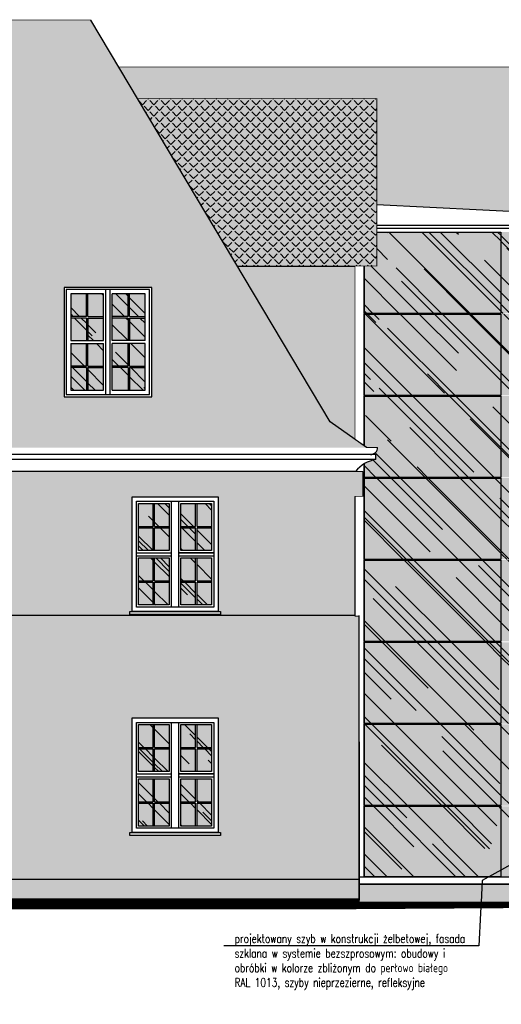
# Model space of a CAD drawing. Header units: millimetres. Extents: x -33628 to -373, y -3399 to 2697.
# Tile 3 of 99: x -32470 to -31811, y -1315 to 34. Entities that reach past the tile are written whole.
import ezdxf
from ezdxf import colors
from ezdxf.entities.mleader import LeaderData, LeaderLine
from ezdxf.math import Vec2, Vec3

# ---------------------------------------------------------------- set-up
doc = ezdxf.new("R2010")
doc.units = ezdxf.units.MM
doc.header["$LTSCALE"] = 0.2
doc.header["$MEASUREMENT"] = 0
for name, color, linetype, true_color in [('_md-cokół', 7, 'Continuous', 0xb90000), ('_md-dach czerwień', 7, 'Continuous', 0xff7c51), ('_md-kolor 1', 7, 'Continuous', 0xffd2a8), ('_md-kolor 2', 7, 'Continuous', 0xffc31e), ('_md-szyby tło', 7, 'Continuous', 0xd6f4fe)]:
    doc.layers.add(name, color=color, linetype=linetype, true_color=true_color)
for name, color, linetype in [('_MD-DACHÓWKA', 7, 'Continuous'), ('_md-elewacje', 7, 'Continuous'), ('_md-elewacje-obrysowe', 2, 'Continuous'), ('_md-szry', 254, 'Continuous'), ('A-opis', 7, 'Continuous'), ('A-szkło', 154, 'Continuous'), ('A-teren', 7, 'Continuous'), ('A-widok', 41, 'Continuous')]:
    doc.layers.add(name, color=color, linetype=linetype)
doc.styles.add('Arch-Dim', font='romans.shx', dxfattribs={"width": 0.75})
pattern_1 = [(315, (7636.313, -3725.243), (113.137085, -42.42641), [750, -100, 250, -50]), (315, (7701.01, -3754.59), (11.66726, 82.37794), [150, -16.5, 300, -37.5]), (315, (7684.042, -3712.87), (207.53584, -160.159686), [400, -70, 200, -50])]

# ---------------------------------------------------------------- blocks, each defined once
blk = doc.blocks.new('_Dot')
at = {"color": 0, "linetype": 'ByBlock', "lineweight": -2}
blk.add_line((-0.5, 0), (-1, 0), dxfattribs=at)
at = {"color": 0, "linetype": 'ByBlock', "const_width": 0.5}
blk.add_lwpolyline([(-0.25, 0, 1), (0.25, 0, 1)], format="xyb", close=True, dxfattribs=at)

msp = doc.modelspace()

# ---------------------------------------------------------------- hatches: boundary and pattern name
at = {"layer": '_md-cokół'}
h = msp.add_hatch(color=256, dxfattribs=at)
h.dxf.hatch_style = 1
h.paths.add_polyline_path([(-32028.2, -1172), (-32005.7, -1171.9), (-32005.7, -1143.5), (-33326.1, -1143.5), (-33326.1, -1172)])
at = {"layer": '_md-dach czerwień'}
h = msp.add_hatch(color=256, dxfattribs=at)
h.dxf.hatch_style = 1
h.paths.add_polyline_path([(-33326.1, -287), (-33326.1, -275.9), (-33336.1, -275.9, -0.203197), (-33313, -259.4), (-33313, -252.6), (-33320.3, -252.6, 0.414229), (-33310.7, -243.1), (-33326.1, -243.1), (-33382.9, -212), (-33579, -101.6), (-33579, 33.5), (-32373.2, 33.5), (-32182.4, -287), (-32268.7, -287), (-32349.6, -206.1), (-32430.4, -287), (-32510.6, -287), (-32591.3, -206.3), (-32672, -287), (-32842.1, -287), (-32923, -206.1), (-33003.8, -287), (-33084, -287), (-33164.7, -206.3), (-33245.4, -287)])
h.paths.add_polyline_path([(-33326.1, -287), (-33245.4, -287), (-33268.9, -310.5), (-33268.9, -330.8), (-33253.9, -315.8), (-33253.9, -533.1), (-33075.5, -533.1), (-33075.5, -315.8), (-33060.5, -330.8), (-33060.5, -310.5), (-33084, -287), (-33003.8, -287), (-33027.2, -310.3), (-33027.2, -330.7), (-33012.2, -315.7), (-33012.2, -533), (-32833.8, -533), (-32833.8, -315.7), (-32818.8, -330.7), (-32818.8, -310.3), (-32842.1, -287), (-32672, -287), (-32695.5, -310.5), (-32695.5, -330.8), (-32680.5, -315.8), (-32680.5, -533.1), (-32502.1, -533.1), (-32502.1, -315.8), (-32487.1, -330.8), (-32487.1, -310.5), (-32510.6, -287), (-32430.4, -287), (-32453.8, -310.3), (-32453.8, -330.7), (-32438.8, -315.7), (-32438.8, -533), (-32260.4, -533), (-32260.4, -315.7), (-32245.4, -330.7), (-32245.4, -310.3), (-32268.7, -287), (-32182.4, -287), (-32045.4, -517), (-31995.7, -552), (-33326.1, -552)])
h = msp.add_hatch(color=256, dxfattribs=at)
h.dxf.hatch_style = 1
h.paths.add_polyline_path([(-32334.9, -30.7), (-31333.7, -30.7), (-31273, -132.8), (-31186.8, -277.4), (-31171.4, -303.4), (-31153.8, -332.9), (-31120.5, -388.9), (-31190, -388.9), (-31190, -315.7), (-31175, -330.7), (-31175, -310.3), (-31279.3, -206.1), (-31383.5, -310.3), (-31383.5, -330.7), (-31368.5, -315.7), (-31368.5, -388.9), (-31407.5, -388.9), (-31499.2, -388.9), (-31499.2, -315.7), (-31484.2, -330.7), (-31484.2, -310.3), (-31588.4, -206.1), (-31619.9, -237.6), (-31665.9, -235.3), (-31726.3, -232.3), (-31786.2, -229.3), (-31799.9, -228.6), (-31830.8, -227.1), (-31869.1, -225.2), (-31981.3, -219.6), (-31981.3, -74.1), (-32309.1, -74.1)])
h = msp.add_hatch(color=256, dxfattribs=at)
h.dxf.hatch_style = 1
h.paths.add_polyline_path([(-32188, -277.4), (-31981.3, -277.4), (-31981.3, -74.1), (-32309.1, -74.1)])
h.paths.add_polyline_path([(-32172.6, -303.4), (-32011.3, -303.4), (-31981.3, -303.4), (-31981.3, -287), (-32182.4, -287)])
h.paths.add_polyline_path([(-31981.3, -287), (-31981.3, -277.4), (-32188, -277.4), (-32182.4, -287)])
at = {"layer": '_MD-DACHÓWKA'}
h = msp.add_hatch(dxfattribs=at)
h.set_pattern_fill('ANGLE', color=256, scale=40, angle=45)
h.set_pattern_definition([(45, (1423.887, -2646.365), (-7.7781746, 7.7781746), [8, -3]), (135, (1423.887, -2646.365), (-7.7781746, -7.7781746), [8, -3])])
h.paths.add_polyline_path([(-33326.1, -287), (-33326.1, -275.9), (-33336.1, -275.9, -0.203197), (-33313, -259.4), (-33313, -252.6), (-33320.3, -252.6, 0.414229), (-33310.7, -243.1), (-33326.1, -243.1), (-33382.9, -212), (-33579, -101.6), (-33579, 33.5), (-32373.2, 33.5), (-32182.4, -287), (-32268.7, -287), (-32349.6, -206.1), (-32430.4, -287), (-32510.6, -287), (-32591.3, -206.3), (-32672, -287), (-32842.1, -287), (-32923, -206.1), (-33003.8, -287), (-33084, -287), (-33164.7, -206.3), (-33245.4, -287)])
h.paths.add_polyline_path([(-33326.1, -287), (-33245.4, -287), (-33268.9, -310.5), (-33268.9, -330.8), (-33253.9, -315.8), (-33253.9, -533.1), (-33075.5, -533.1), (-33075.5, -315.8), (-33060.5, -330.8), (-33060.5, -310.5), (-33084, -287), (-33003.8, -287), (-33027.2, -310.3), (-33027.2, -330.7), (-33012.2, -315.7), (-33012.2, -533), (-32833.8, -533), (-32833.8, -315.7), (-32818.8, -330.7), (-32818.8, -310.3), (-32842.1, -287), (-32672, -287), (-32695.5, -310.5), (-32695.5, -330.8), (-32680.5, -315.8), (-32680.5, -533.1), (-32502.1, -533.1), (-32502.1, -315.8), (-32487.1, -330.8), (-32487.1, -310.5), (-32510.6, -287), (-32430.4, -287), (-32453.8, -310.3), (-32453.8, -330.7), (-32438.8, -315.7), (-32438.8, -533), (-32260.4, -533), (-32260.4, -315.7), (-32245.4, -330.7), (-32245.4, -310.3), (-32268.7, -287), (-32182.4, -287), (-32045.4, -517), (-31995.7, -552), (-33326.1, -552)])
h = msp.add_hatch(dxfattribs=at)
h.set_pattern_fill('ANGLE', color=256, scale=40, angle=45)
h.set_pattern_definition([(45, (5240.658, -2282.105), (-7.7781746, 7.7781746), [8, -3]), (135, (5240.658, -2282.105), (-7.7781746, -7.7781746), [8, -3])])
h.paths.add_polyline_path([(-32334.9, -30.7), (-31333.7, -30.7), (-31273, -132.8), (-31186.8, -277.4), (-31171.4, -303.4), (-31153.8, -332.9), (-31120.5, -388.9), (-31190, -388.9), (-31190, -315.7), (-31175, -330.7), (-31175, -310.3), (-31279.3, -206.1), (-31383.5, -310.3), (-31383.5, -330.7), (-31368.5, -315.7), (-31368.5, -388.9), (-31407.5, -388.9), (-31499.2, -388.9), (-31499.2, -315.7), (-31484.2, -330.7), (-31484.2, -310.3), (-31588.4, -206.1), (-31619.9, -237.6), (-31665.9, -235.3), (-31726.3, -232.3), (-31786.2, -229.3), (-31799.9, -228.6), (-31830.8, -227.1), (-31869.1, -225.2), (-31981.3, -219.6), (-31981.3, -74.1), (-32309.1, -74.1)])
h = msp.add_hatch(dxfattribs=at)
h.set_pattern_fill('ANGLE', color=256, scale=40, angle=45)
h.set_pattern_definition([(45, (1423.887, -1560.246), (-7.7781746, 7.7781746), [8, -3]), (135, (1423.887, -1560.246), (-7.7781746, -7.7781746), [8, -3])])
h.paths.add_polyline_path([(-32172.6, -303.4), (-31981.3, -303.4), (-31981.3, -74.1), (-32309.1, -74.1)])
at = {"layer": '_md-kolor 1'}
h = msp.add_hatch(color=256, dxfattribs=at)
h.dxf.hatch_style = 1
h.paths.add_polyline_path([(-33253.9, -372.3), (-33224.7, -372.3), (-33224.7, -482.7), (-33104.7, -482.7), (-33104.7, -372.3), (-33075.5, -372.3), (-33075.5, -533.1), (-33253.9, -533.1)])
h.paths.add_polyline_path([(-32680.5, -372.3), (-32651.3, -372.3), (-32651.3, -482.7), (-32531.3, -482.7), (-32531.3, -372.3), (-32502.1, -372.3), (-32502.1, -533.1), (-32680.5, -533.1)])
h.paths.add_polyline_path([(-33012.2, -372.3), (-32983, -372.3), (-32983, -482.6), (-32863, -482.6), (-32863, -372.3), (-32833.8, -372.3), (-32833.8, -533), (-33012.2, -533)])
h.paths.add_polyline_path([(-32438.8, -372.3), (-32409.6, -372.3), (-32409.6, -482.6), (-32289.6, -482.6), (-32289.6, -372.3), (-32260.4, -372.3), (-32260.4, -533), (-32438.8, -533)])
h.paths.add_polyline_path([(-32438.8, -372.3), (-32438.8, -315.7), (-32349.6, -226.5), (-32260.4, -315.7), (-32260.4, -372.3), (-32289.6, -372.3), (-32289.6, -332.6), (-32409.6, -332.6), (-32409.6, -372.3)])
h.paths.add_polyline_path([(-32680.5, -372.3), (-32680.5, -315.8), (-32591.3, -226.6), (-32502.1, -315.8), (-32502.1, -372.3), (-32531.3, -372.3), (-32531.3, -332.7), (-32651.3, -332.7), (-32651.3, -372.3)])
h.paths.add_polyline_path([(-33012.2, -372.3), (-33012.2, -315.7), (-32923, -226.5), (-32833.8, -315.7), (-32833.8, -372.3), (-32863, -372.3), (-32863, -332.6), (-32983, -332.6), (-32983, -372.3)])
h.paths.add_polyline_path([(-33253.9, -372.3), (-33253.9, -315.8), (-33164.7, -226.6), (-33075.5, -315.8), (-33075.5, -372.3), (-33104.7, -372.3), (-33104.7, -332.7), (-33224.7, -332.7), (-33224.7, -372.3)])
h = msp.add_hatch(color=256, dxfattribs=at)
h.dxf.hatch_style = 1
h.paths.add_polyline_path([(-32045.4, -517), (-32011.3, -540.9), (-32011.3, -303.4), (-32172.6, -303.4)])
h = msp.add_hatch(color=256, dxfattribs=at)
h.dxf.hatch_style = 1
h.paths.add_polyline_path([(-32000.7, -619), (-32000.7, -584.8), (-33326.1, -584.8), (-33326.1, -619.8)])
h = msp.add_hatch(color=256, dxfattribs=at)
h.dxf.hatch_style = 1
h.paths.add_polyline_path([(-33326.1, -975.7), (-33326.1, -782), (-32005.7, -782), (-32005.7, -975.7), (-32198.6, -975.7), (-32198.6, -922.5), (-32316.6, -922.5), (-32316.6, -975.7), (-32532.3, -975.7), (-32532.3, -922.5), (-32650.3, -922.5), (-32650.3, -975.7), (-32864, -975.7), (-32864, -922.5), (-32982, -922.5), (-32982, -975.7), (-33187.9, -975.7), (-33187.9, -922.5), (-33305.9, -922.5), (-33305.9, -975.7)])
h.paths.add_polyline_path([(-33326.1, -975.7), (-33305.9, -975.7), (-33305.9, -1079.5), (-33308.9, -1079.5), (-33308.9, -1083.5), (-33184.9, -1083.5), (-33184.9, -1079.5), (-33187.9, -1079.5), (-33187.9, -975.7), (-32982, -975.7), (-32982, -1079.5), (-32985, -1079.5), (-32985, -1083.5), (-32861, -1083.5), (-32861, -1079.5), (-32864, -1079.5), (-32864, -975.7), (-32650.3, -975.7), (-32650.3, -1079.5), (-32653.3, -1079.5), (-32653.3, -1083.5), (-32529.3, -1083.5), (-32529.3, -1079.5), (-32532.3, -1079.5), (-32532.3, -975.7), (-32316.6, -975.7), (-32316.6, -1079.5), (-32319.6, -1079.5), (-32319.6, -1083.5), (-32195.6, -1083.5), (-32195.6, -1079.5), (-32198.6, -1079.5), (-32198.6, -975.7), (-32005.7, -975.7), (-32005.7, -1143.5), (-33326.1, -1143.5)])
at = {"layer": '_md-kolor 2'}
h = msp.add_hatch(color=256, dxfattribs=at)
h.dxf.hatch_style = 1
h.paths.add_polyline_path([(-33265.6, -782), (-33265.6, -780.7), (-33184.9, -780.7), (-33184.9, -776.7), (-33187.9, -776.7), (-33187.9, -619.7), (-32905.4, -619.5), (-32905.4, -619.7), (-32982, -619.7), (-32982, -776.7), (-32985, -776.7), (-32985, -780.7), (-32905.4, -780.7), (-32905.4, -782)])
h.paths.add_polyline_path([(-32905.4, -782), (-32905.4, -780.7), (-32861, -780.7), (-32861, -776.7), (-32864, -776.7), (-32864, -619.7), (-32905.4, -619.7), (-32905.4, -619.5), (-32574.8, -619.4), (-32574.8, -619.7), (-32650.3, -619.7), (-32650.3, -776.7), (-32653.3, -776.7), (-32653.3, -780.7), (-32574.8, -780.7), (-32574.8, -782)])
h.paths.add_polyline_path([(-32574.8, -782), (-32574.8, -780.7), (-32529.3, -780.7), (-32529.3, -776.7), (-32532.3, -776.7), (-32532.3, -619.7), (-32574.8, -619.7), (-32574.8, -619.4), (-32258.9, -619.2), (-32258.9, -619.7), (-32316.6, -619.7), (-32316.6, -776.7), (-32319.6, -776.7), (-32319.6, -780.7), (-32258.9, -780.7), (-32258.9, -782)])
h.paths.add_polyline_path([(-33326.1, -782), (-33326.1, -619.8), (-33305.9, -619.8), (-33305.9, -776.7), (-33308.9, -776.7), (-33308.9, -780.7), (-33265.6, -780.7), (-33265.6, -782)])
h = msp.add_hatch(color=256, dxfattribs=at)
h.dxf.hatch_style = 1
h.paths.add_polyline_path([(-32011.3, -782), (-32011.3, -619), (-32198.6, -619.1), (-32198.6, -776.7), (-32195.6, -776.7), (-32195.6, -782)])
at = {"layer": '_md-szry'}
h = msp.add_hatch(color=256, dxfattribs=at)
h.dxf.hatch_style = 1
h.paths.add_polyline_path([(-32453.8, -310.3), (-32453.8, -330.7), (-32438.8, -315.7), (-32349.6, -226.5), (-32260.4, -315.7), (-32245.4, -330.7), (-32245.4, -310.3), (-32349.6, -206.1)])
at = {"layer": '_md-szyby tło'}
h = msp.add_hatch(color=256, dxfattribs=at)
h.dxf.hatch_style = 1
h.paths.add_polyline_path([(-32400.6, -341.6), (-32400.6, -372.6), (-32379.1, -372.6), (-32379.1, -341.6)])
h.paths.add_polyline_path([(-32355.6, -405.6), (-32355.6, -374.6), (-32377.1, -374.6), (-32377.1, -405.6)])
h.paths.add_polyline_path([(-32400.6, -405.6), (-32379.1, -405.6), (-32379.1, -374.6), (-32400.6, -374.6)])
h.paths.add_polyline_path([(-32400.6, -409.6), (-32400.6, -440.6), (-32379.1, -440.6), (-32379.1, -409.6)])
h.paths.add_polyline_path([(-32377.1, -440.6), (-32355.6, -440.6), (-32355.6, -409.6), (-32377.1, -409.6)])
h.paths.add_polyline_path([(-32320.1, -440.6), (-32298.6, -440.6), (-32298.6, -409.6), (-32320.1, -409.6)])
h.paths.add_polyline_path([(-32322.1, -440.6), (-32322.1, -409.6), (-32343.6, -409.6), (-32343.6, -440.6)])
h.paths.add_polyline_path([(-32377.1, -372.6), (-32355.6, -372.6), (-32355.6, -341.6), (-32377.1, -341.6)])
h.paths.add_polyline_path([(-32355.6, -473.6), (-32355.6, -442.6), (-32377.1, -442.6), (-32377.1, -473.6)])
h.paths.add_polyline_path([(-32400.6, -473.6), (-32379.1, -473.6), (-32379.1, -442.6), (-32400.6, -442.6)])
h.paths.add_polyline_path([(-32343.6, -473.6), (-32343.6, -442.6), (-32322.1, -442.6), (-32322.1, -473.6)])
h.paths.add_polyline_path([(-32298.6, -473.6), (-32298.6, -442.6), (-32320.1, -442.6), (-32320.1, -473.6)])
h.paths.add_polyline_path([(-32343.6, -405.6), (-32343.6, -374.6), (-32322.1, -374.6), (-32322.1, -405.6)])
h.paths.add_polyline_path([(-32298.6, -405.6), (-32298.6, -374.6), (-32320.1, -374.6), (-32320.1, -405.6)])
h.paths.add_polyline_path([(-32320.1, -372.6), (-32298.6, -372.6), (-32298.6, -341.6), (-32320.1, -341.6)])
h.paths.add_polyline_path([(-32322.1, -372.6), (-32322.1, -341.6), (-32343.6, -341.6), (-32343.6, -372.6)])
h = msp.add_hatch(color=256, dxfattribs=at)
h.dxf.hatch_style = 1
h.paths.add_polyline_path([(-32207.6, -628.7), (-32207.6, -660), (-32227.6, -660), (-32227.6, -628.7)])
h.paths.add_polyline_path([(-32229.6, -660), (-32249.6, -660), (-32249.6, -628.7), (-32229.6, -628.7)])
h.paths.add_polyline_path([(-32249.6, -693.2), (-32249.6, -662), (-32229.6, -662), (-32229.6, -693.2)])
h.paths.add_polyline_path([(-32207.6, -693.2), (-32227.6, -693.2), (-32227.6, -662), (-32207.6, -662)])
h.paths.add_polyline_path([(-32207.6, -703.2), (-32207.6, -734.5), (-32227.6, -734.5), (-32227.6, -703.2)])
h.paths.add_polyline_path([(-32229.6, -734.5), (-32249.6, -734.5), (-32249.6, -703.2), (-32229.6, -703.2)])
h.paths.add_polyline_path([(-32249.6, -767.7), (-32249.6, -736.5), (-32229.6, -736.5), (-32229.6, -767.7)])
h.paths.add_polyline_path([(-32207.6, -767.7), (-32227.6, -767.7), (-32227.6, -736.5), (-32207.6, -736.5)])
h.paths.add_polyline_path([(-32265.6, -767.7), (-32285.6, -767.7), (-32285.6, -736.5), (-32265.6, -736.5)])
h.paths.add_polyline_path([(-32307.6, -767.7), (-32307.6, -736.5), (-32287.6, -736.5), (-32287.6, -767.7)])
h.paths.add_polyline_path([(-32287.6, -734.5), (-32307.6, -734.5), (-32307.6, -703.2), (-32287.6, -703.2)])
h.paths.add_polyline_path([(-32307.6, -693.2), (-32307.6, -662), (-32287.6, -662), (-32287.6, -693.2)])
h.paths.add_polyline_path([(-32265.6, -693.2), (-32285.6, -693.2), (-32285.6, -662), (-32265.6, -662)])
h.paths.add_polyline_path([(-32265.6, -703.2), (-32265.6, -734.5), (-32285.6, -734.5), (-32285.6, -703.2)])
h.paths.add_polyline_path([(-32287.6, -660), (-32307.6, -660), (-32307.6, -628.7), (-32287.6, -628.7)])
h.paths.add_polyline_path([(-32265.6, -628.7), (-32265.6, -660), (-32285.6, -660), (-32285.6, -628.7)])
h = msp.add_hatch(color=256, dxfattribs=at)
h.dxf.hatch_style = 1
h.paths.add_polyline_path([(-32207.6, -1070.5), (-32227.6, -1070.5), (-32227.6, -1039.3), (-32207.6, -1039.3)])
h.paths.add_polyline_path([(-32249.6, -1070.5), (-32249.6, -1039.3), (-32229.6, -1039.3), (-32229.6, -1070.5)])
h.paths.add_polyline_path([(-32229.6, -1037.3), (-32249.6, -1037.3), (-32249.6, -1006), (-32229.6, -1006)])
h.paths.add_polyline_path([(-32207.6, -1006), (-32207.6, -1037.3), (-32227.6, -1037.3), (-32227.6, -1006)])
h.paths.add_polyline_path([(-32207.6, -996), (-32227.6, -996), (-32227.6, -964.8), (-32207.6, -964.8)])
h.paths.add_polyline_path([(-32249.6, -996), (-32249.6, -964.8), (-32229.6, -964.8), (-32229.6, -996)])
h.paths.add_polyline_path([(-32229.6, -962.8), (-32249.6, -962.8), (-32249.6, -931.5), (-32229.6, -931.5)])
h.paths.add_polyline_path([(-32207.6, -931.5), (-32207.6, -962.8), (-32227.6, -962.8), (-32227.6, -931.5)])
h.paths.add_polyline_path([(-32265.6, -931.5), (-32265.6, -962.8), (-32285.6, -962.8), (-32285.6, -931.5)])
h.paths.add_polyline_path([(-32287.6, -962.8), (-32307.6, -962.8), (-32307.6, -931.5), (-32287.6, -931.5)])
h.paths.add_polyline_path([(-32265.6, -1006), (-32265.6, -1037.3), (-32285.6, -1037.3), (-32285.6, -1006)])
h.paths.add_polyline_path([(-32287.6, -1037.3), (-32307.6, -1037.3), (-32307.6, -1006), (-32287.6, -1006)])
h.paths.add_polyline_path([(-32307.6, -1070.5), (-32307.6, -1039.3), (-32287.6, -1039.3), (-32287.6, -1070.5)])
h.paths.add_polyline_path([(-32307.6, -996), (-32307.6, -964.8), (-32287.6, -964.8), (-32287.6, -996)])
h.paths.add_polyline_path([(-32265.6, -996), (-32285.6, -996), (-32285.6, -964.8), (-32265.6, -964.8)])
h.paths.add_polyline_path([(-32265.6, -1070.5), (-32285.6, -1070.5), (-32285.6, -1039.3), (-32265.6, -1039.3)])
at = {"layer": 'A-szkło', "transparency": 33554679}
h = msp.add_hatch(dxfattribs=at)
h.set_pattern_fill('AR-RROOF', color=256, scale=50, angle=315)
h.set_pattern_definition([(315, (-13449.18, -1572.77), (113.13708, -42.42641), [750, -100, 250, -50]), (315, (-13384.48, -1602.115), (11.66726, 82.37794), [150, -16.5, 300, -37.5]), (315, (-13401.45, -1560.396), (207.53584, -160.159686), [400, -70, 200, -50])])
h.paths.add_polyline_path([(-32400.6, -341.6), (-32400.6, -372.6), (-32379.1, -372.6), (-32379.1, -341.6)])
h.paths.add_polyline_path([(-32355.6, -405.6), (-32355.6, -374.6), (-32377.1, -374.6), (-32377.1, -405.6)])
h.paths.add_polyline_path([(-32400.6, -405.6), (-32379.1, -405.6), (-32379.1, -374.6), (-32400.6, -374.6)])
h.paths.add_polyline_path([(-32400.6, -409.6), (-32400.6, -440.6), (-32379.1, -440.6), (-32379.1, -409.6)])
h.paths.add_polyline_path([(-32377.1, -440.6), (-32355.6, -440.6), (-32355.6, -409.6), (-32377.1, -409.6)])
h.paths.add_polyline_path([(-32320.1, -440.6), (-32298.6, -440.6), (-32298.6, -409.6), (-32320.1, -409.6)])
h.paths.add_polyline_path([(-32322.1, -440.6), (-32322.1, -409.6), (-32343.6, -409.6), (-32343.6, -440.6)])
h.paths.add_polyline_path([(-32377.1, -372.6), (-32355.6, -372.6), (-32355.6, -341.6), (-32377.1, -341.6)])
h.paths.add_polyline_path([(-32355.6, -473.6), (-32355.6, -442.6), (-32377.1, -442.6), (-32377.1, -473.6)])
h.paths.add_polyline_path([(-32400.6, -473.6), (-32379.1, -473.6), (-32379.1, -442.6), (-32400.6, -442.6)])
h.paths.add_polyline_path([(-32343.6, -473.6), (-32343.6, -442.6), (-32322.1, -442.6), (-32322.1, -473.6)])
h.paths.add_polyline_path([(-32298.6, -473.6), (-32298.6, -442.6), (-32320.1, -442.6), (-32320.1, -473.6)])
h.paths.add_polyline_path([(-32343.6, -405.6), (-32343.6, -374.6), (-32322.1, -374.6), (-32322.1, -405.6)])
h.paths.add_polyline_path([(-32298.6, -405.6), (-32298.6, -374.6), (-32320.1, -374.6), (-32320.1, -405.6)])
h.paths.add_polyline_path([(-32320.1, -372.6), (-32298.6, -372.6), (-32298.6, -341.6), (-32320.1, -341.6)])
h.paths.add_polyline_path([(-32322.1, -372.6), (-32322.1, -341.6), (-32343.6, -341.6), (-32343.6, -372.6)])
h = msp.add_hatch(dxfattribs=at)
h.set_pattern_fill('AR-RROOF', color=256, scale=50, angle=225)
h.set_pattern_definition([(315, (-3913.834, -1560.92), (113.137085, -42.42641), [750, -100, 250, -50]), (315, (-3849.134, -1590.266), (11.66726, 82.37794), [150, -16.5, 300, -37.5]), (315, (-3866.105, -1548.547), (207.53584, -160.159686), [400, -70, 200, -50])])
h.paths.add_polyline_path([(-32207.6, -628.7), (-32207.6, -660), (-32227.6, -660), (-32227.6, -628.7)])
h.paths.add_polyline_path([(-32229.6, -660), (-32249.6, -660), (-32249.6, -628.7), (-32229.6, -628.7)])
h.paths.add_polyline_path([(-32249.6, -693.2), (-32249.6, -662), (-32229.6, -662), (-32229.6, -693.2)])
h.paths.add_polyline_path([(-32207.6, -693.2), (-32227.6, -693.2), (-32227.6, -662), (-32207.6, -662)])
h.paths.add_polyline_path([(-32207.6, -703.2), (-32207.6, -734.5), (-32227.6, -734.5), (-32227.6, -703.2)])
h.paths.add_polyline_path([(-32229.6, -734.5), (-32249.6, -734.5), (-32249.6, -703.2), (-32229.6, -703.2)])
h.paths.add_polyline_path([(-32249.6, -767.7), (-32249.6, -736.5), (-32229.6, -736.5), (-32229.6, -767.7)])
h.paths.add_polyline_path([(-32207.6, -767.7), (-32227.6, -767.7), (-32227.6, -736.5), (-32207.6, -736.5)])
h.paths.add_polyline_path([(-32265.6, -767.7), (-32285.6, -767.7), (-32285.6, -736.5), (-32265.6, -736.5)])
h.paths.add_polyline_path([(-32307.6, -767.7), (-32307.6, -736.5), (-32287.6, -736.5), (-32287.6, -767.7)])
h.paths.add_polyline_path([(-32287.6, -734.5), (-32307.6, -734.5), (-32307.6, -703.2), (-32287.6, -703.2)])
h.paths.add_polyline_path([(-32307.6, -693.2), (-32307.6, -662), (-32287.6, -662), (-32287.6, -693.2)])
h.paths.add_polyline_path([(-32265.6, -693.2), (-32285.6, -693.2), (-32285.6, -662), (-32265.6, -662)])
h.paths.add_polyline_path([(-32265.6, -703.2), (-32265.6, -734.5), (-32285.6, -734.5), (-32285.6, -703.2)])
h.paths.add_polyline_path([(-32287.6, -660), (-32307.6, -660), (-32307.6, -628.7), (-32287.6, -628.7)])
h.paths.add_polyline_path([(-32265.6, -628.7), (-32265.6, -660), (-32285.6, -660), (-32285.6, -628.7)])
h = msp.add_hatch(dxfattribs=at)
h.set_pattern_fill('AR-RROOF', color=256, scale=50, angle=225)
h.set_pattern_definition([(315, (-3913.835, -1560.246), (113.137085, -42.42641), [750, -100, 250, -50]), (315, (-3849.134, -1589.59), (11.66726, 82.37794), [150, -16.5, 300, -37.5]), (315, (-3866.105, -1547.872), (207.53584, -160.159686), [400, -70, 200, -50])])
h.paths.add_polyline_path([(-32207.6, -1070.5), (-32227.6, -1070.5), (-32227.6, -1039.3), (-32207.6, -1039.3)])
h.paths.add_polyline_path([(-32249.6, -1070.5), (-32249.6, -1039.3), (-32229.6, -1039.3), (-32229.6, -1070.5)])
h.paths.add_polyline_path([(-32229.6, -1037.3), (-32249.6, -1037.3), (-32249.6, -1006), (-32229.6, -1006)])
h.paths.add_polyline_path([(-32207.6, -1006), (-32207.6, -1037.3), (-32227.6, -1037.3), (-32227.6, -1006)])
h.paths.add_polyline_path([(-32207.6, -996), (-32227.6, -996), (-32227.6, -964.8), (-32207.6, -964.8)])
h.paths.add_polyline_path([(-32249.6, -996), (-32249.6, -964.8), (-32229.6, -964.8), (-32229.6, -996)])
h.paths.add_polyline_path([(-32229.6, -962.8), (-32249.6, -962.8), (-32249.6, -931.5), (-32229.6, -931.5)])
h.paths.add_polyline_path([(-32207.6, -931.5), (-32207.6, -962.8), (-32227.6, -962.8), (-32227.6, -931.5)])
h.paths.add_polyline_path([(-32265.6, -931.5), (-32265.6, -962.8), (-32285.6, -962.8), (-32285.6, -931.5)])
h.paths.add_polyline_path([(-32287.6, -962.8), (-32307.6, -962.8), (-32307.6, -931.5), (-32287.6, -931.5)])
h.paths.add_polyline_path([(-32265.6, -1006), (-32265.6, -1037.3), (-32285.6, -1037.3), (-32285.6, -1006)])
h.paths.add_polyline_path([(-32287.6, -1037.3), (-32307.6, -1037.3), (-32307.6, -1006), (-32287.6, -1006)])
h.paths.add_polyline_path([(-32307.6, -1070.5), (-32307.6, -1039.3), (-32287.6, -1039.3), (-32287.6, -1070.5)])
h.paths.add_polyline_path([(-32307.6, -996), (-32307.6, -964.8), (-32287.6, -964.8), (-32287.6, -996)])
h.paths.add_polyline_path([(-32265.6, -996), (-32285.6, -996), (-32285.6, -964.8), (-32265.6, -964.8)])
h.paths.add_polyline_path([(-32265.6, -1070.5), (-32285.6, -1070.5), (-32285.6, -1039.3), (-32265.6, -1039.3)])

# ---------------------------------------------------------------- linework, layer by layer
at = {"layer": '_md-elewacje'}
for p, q in [((-32045.4, -517), (-32373.2, 33.5)), ((-32352.6, -479.6), (-32352.6, -335.6)), ((-32346.6, -479.6), (-32346.6, -335.6)), ((-32379.1, -372.6), (-32379.1, -341.6)), ((-32377.1, -372.6), (-32377.1, -341.6)), ((-32355.6, -405.6), (-32355.6, -341.6)), ((-32343.6, -405.6), (-32343.6, -341.6)), ((-32322.1, -372.6), (-32322.1, -341.6)), ((-32320.1, -372.6), (-32320.1, -341.6)), ((-32379.1, -372.6), (-32400.6, -372.6)), ((-32379.1, -374.6), (-32400.6, -374.6)), ((-32379.1, -374.6), (-32379.1, -405.6)), ((-32377.1, -372.6), (-32355.6, -372.6)), ((-32377.1, -374.6), (-32377.1, -405.6)), ((-32377.1, -374.6), (-32355.6, -374.6)), ((-32322.1, -372.6), (-32343.6, -372.6)), ((-32322.1, -374.6), (-32343.6, -374.6)), ((-32322.1, -374.6), (-32322.1, -405.6)), ((-32320.1, -372.6), (-32298.6, -372.6)), ((-32320.1, -374.6), (-32320.1, -405.6)), ((-32320.1, -374.6), (-32298.6, -374.6)), ((-32400.6, -405.6), (-32355.6, -405.6)), ((-32400.6, -409.6), (-32355.6, -409.6)), ((-32379.1, -440.6), (-32379.1, -409.6)), ((-32377.1, -440.6), (-32377.1, -409.6)), ((-32355.6, -473.6), (-32355.6, -409.6)), ((-32298.6, -405.6), (-32343.6, -405.6)), ((-32343.6, -473.6), (-32343.6, -409.6)), ((-32298.6, -409.6), (-32343.6, -409.6)), ((-32322.1, -440.6), (-32322.1, -409.6)), ((-32320.1, -440.6), (-32320.1, -409.6)), ((-32379.1, -440.6), (-32400.6, -440.6)), ((-32379.1, -442.6), (-32400.6, -442.6)), ((-32379.1, -442.6), (-32379.1, -473.6)), ((-32377.1, -440.6), (-32355.6, -440.6)), ((-32377.1, -442.6), (-32377.1, -473.6)), ((-32377.1, -442.6), (-32355.6, -442.6)), ((-32322.1, -440.6), (-32343.6, -440.6)), ((-32322.1, -442.6), (-32343.6, -442.6)), ((-32322.1, -442.6), (-32322.1, -473.6)), ((-32320.1, -440.6), (-32298.6, -440.6)), ((-32320.1, -442.6), (-32320.1, -473.6)), ((-32320.1, -442.6), (-32298.6, -442.6)), ((-31995.7, -552), (-32045.4, -517)), ((-30988.7, -561.5), (-33326.1, -561.5)), ((-30981.3, -568.3), (-33326.1, -568.3)), ((-32287.6, -660), (-32287.6, -628.7)), ((-32285.6, -660), (-32285.6, -628.7)), ((-32262.6, -770.7), (-32262.6, -625.7)), ((-32252.6, -770.7), (-32252.6, -625.7)), ((-32229.6, -660), (-32229.6, -628.7)), ((-32227.6, -660), (-32227.6, -628.7)), ((-32307.6, -660), (-32287.6, -660)), ((-32285.6, -660), (-32265.6, -660)), ((-32249.6, -660), (-32229.6, -660)), ((-32227.6, -660), (-32207.6, -660)), ((-32307.6, -662), (-32287.6, -662)), ((-32287.6, -693.2), (-32287.6, -662)), ((-32285.6, -693.2), (-32285.6, -662)), ((-32285.6, -662), (-32265.6, -662)), ((-32249.6, -662), (-32229.6, -662)), ((-32229.6, -693.2), (-32229.6, -662)), ((-32227.6, -693.2), (-32227.6, -662)), ((-32227.6, -662), (-32207.6, -662)), ((-32310.6, -696.2), (-32262.6, -696.2)), ((-32310.6, -700.2), (-32262.6, -700.2)), ((-32252.6, -696.2), (-32204.6, -696.2)), ((-32252.6, -700.2), (-32204.6, -700.2)), ((-32287.6, -734.5), (-32287.6, -703.2)), ((-32285.6, -734.5), (-32285.6, -703.2)), ((-32229.6, -734.5), (-32229.6, -703.2)), ((-32227.6, -734.5), (-32227.6, -703.2)), ((-32307.6, -734.5), (-32287.6, -734.5)), ((-32307.6, -736.5), (-32287.6, -736.5)), ((-32287.6, -767.7), (-32287.6, -736.5)), ((-32285.6, -734.5), (-32265.6, -734.5)), ((-32285.6, -767.7), (-32285.6, -736.5)), ((-32285.6, -736.5), (-32265.6, -736.5)), ((-32249.6, -734.5), (-32229.6, -734.5)), ((-32249.6, -736.5), (-32229.6, -736.5)), ((-32229.6, -767.7), (-32229.6, -736.5)), ((-32227.6, -734.5), (-32207.6, -734.5)), ((-32227.6, -767.7), (-32227.6, -736.5)), ((-32227.6, -736.5), (-32207.6, -736.5)), ((-32005.7, -782), (-33326.1, -782)), ((-32005.7, -782), (-33326.1, -782)), ((-32262.6, -1073.5), (-32262.6, -928.5)), ((-32252.6, -1073.5), (-32252.6, -928.5)), ((-32287.6, -962.8), (-32287.6, -931.5)), ((-32285.6, -962.8), (-32285.6, -931.5)), ((-32229.6, -962.8), (-32229.6, -931.5)), ((-32227.6, -962.8), (-32227.6, -931.5)), ((-32307.6, -962.8), (-32287.6, -962.8)), ((-32307.6, -964.8), (-32287.6, -964.8)), ((-32287.6, -996), (-32287.6, -964.8)), ((-32285.6, -962.8), (-32265.6, -962.8)), ((-32285.6, -996), (-32285.6, -964.8)), ((-32285.6, -964.8), (-32265.6, -964.8)), ((-32249.6, -962.8), (-32229.6, -962.8)), ((-32249.6, -964.8), (-32229.6, -964.8)), ((-32229.6, -996), (-32229.6, -964.8)), ((-32227.6, -962.8), (-32207.6, -962.8)), ((-32227.6, -996), (-32227.6, -964.8)), ((-32227.6, -964.8), (-32207.6, -964.8)), ((-32310.6, -999), (-32262.6, -999)), ((-32310.6, -1003), (-32262.6, -1003)), ((-32287.6, -1037.3), (-32287.6, -1006)), ((-32285.6, -1037.3), (-32285.6, -1006)), ((-32252.6, -999), (-32204.6, -999)), ((-32252.6, -1003), (-32204.6, -1003)), ((-32229.6, -1037.3), (-32229.6, -1006)), ((-32227.6, -1037.3), (-32227.6, -1006)), ((-32307.6, -1037.3), (-32287.6, -1037.3)), ((-32285.6, -1037.3), (-32265.6, -1037.3)), ((-32249.6, -1037.3), (-32229.6, -1037.3)), ((-32227.6, -1037.3), (-32207.6, -1037.3)), ((-32307.6, -1039.3), (-32287.6, -1039.3)), ((-32287.6, -1070.5), (-32287.6, -1039.3)), ((-32285.6, -1070.5), (-32285.6, -1039.3)), ((-32285.6, -1039.3), (-32265.6, -1039.3)), ((-32249.6, -1039.3), (-32229.6, -1039.3)), ((-32229.6, -1070.5), (-32229.6, -1039.3)), ((-32227.6, -1070.5), (-32227.6, -1039.3)), ((-32227.6, -1039.3), (-32207.6, -1039.3)), ((-33326.1, -1143.5), (-32005.7, -1143.5))]:
    msp.add_line(p, q, dxfattribs=at)
for points in [[(-32409.6, -482.6), (-32289.6, -482.6), (-32289.6, -332.6), (-32409.6, -332.6)], [(-32406.6, -479.6), (-32292.6, -479.6), (-32292.6, -335.6), (-32406.6, -335.6)], [(-32198.6, -776.7), (-32316.6, -776.7), (-32316.6, -619.7), (-32198.6, -619.7)], [(-32204.6, -770.7), (-32310.6, -770.7), (-32310.6, -625.7), (-32204.6, -625.7)], [(-32265.6, -693.2), (-32307.6, -693.2), (-32307.6, -628.7), (-32265.6, -628.7)], [(-32204.6, -696.2), (-32252.6, -696.2), (-32252.6, -625.7), (-32204.6, -625.7)], [(-32207.6, -693.2), (-32249.6, -693.2), (-32249.6, -628.7), (-32207.6, -628.7)], [(-32265.6, -767.7), (-32307.6, -767.7), (-32307.6, -703.2), (-32265.6, -703.2)], [(-32207.6, -767.7), (-32249.6, -767.7), (-32249.6, -703.2), (-32207.6, -703.2)], [(-32195.6, -780.7), (-32319.6, -780.7), (-32319.6, -776.7), (-32195.6, -776.7)], [(-32198.6, -1079.5), (-32316.6, -1079.5), (-32316.6, -922.5), (-32198.6, -922.5)], [(-32204.6, -1073.5), (-32310.6, -1073.5), (-32310.6, -928.5), (-32204.6, -928.5)], [(-32204.6, -999), (-32252.6, -999), (-32252.6, -928.5), (-32204.6, -928.5)], [(-32265.6, -996), (-32307.6, -996), (-32307.6, -931.5), (-32265.6, -931.5)], [(-32207.6, -996), (-32249.6, -996), (-32249.6, -931.5), (-32207.6, -931.5)], [(-32265.6, -1070.5), (-32307.6, -1070.5), (-32307.6, -1006), (-32265.6, -1006)], [(-32207.6, -1070.5), (-32249.6, -1070.5), (-32249.6, -1006), (-32207.6, -1006)], [(-32195.6, -1083.5), (-32319.6, -1083.5), (-32319.6, -1079.5), (-32195.6, -1079.5)]]:
    msp.add_lwpolyline(points, close=True, dxfattribs=at)
for points in [[(-32355.6, -341.6), (-32400.6, -341.6), (-32400.6, -405.6)], [(-32298.6, -405.6), (-32298.6, -341.6), (-32343.6, -341.6)], [(-32400.6, -409.6), (-32400.6, -473.6), (-32355.6, -473.6)], [(-32343.6, -473.6), (-32298.6, -473.6), (-32298.6, -409.6)]]:
    msp.add_lwpolyline(points, dxfattribs=at)
at = {"layer": '_md-elewacje-obrysowe'}
for p, q in [((-32172.6, -303.4), (-31981.3, -303.4)), ((-32000.7, -584.8), (-33326.1, -584.8))]:
    msp.add_line(p, q, dxfattribs=at)
at = {"layer": '_md-elewacje-obrysowe', "const_width": 1}
msp.add_lwpolyline([(-31004.4, -1171.9), (-31004.4, -783), (-31010.1, -783), (-31010.2, -619), (-30999.4, -619), (-30999.4, -584.8), (-31009.4, -584.8, -0.177038), (-30981.3, -568.3), (-30981.3, -561.5), (-30988.7, -561.5, 0.414229), (-30979.1, -552), (-30994.4, -552), (-31044.2, -517), (-31333.7, -30.7), (-32334.9, -30.7)], format="xyb", dxfattribs=at)
msp.add_lwpolyline([(-32172.6, -303.4), (-31981.3, -303.4)], dxfattribs=at)
at = {"layer": 'A-teren', "const_width": 5}
for points in [[(-33510.9, -1172), (-32028.2, -1172), (-30897.7, -1164.3)], [(-33510.9, -1177), (-32028.2, -1177), (-30897.7, -1169.3)], [(-33510.9, -1182), (-32028.1, -1182), (-30897.7, -1174.3)]]:
    msp.add_lwpolyline(points, dxfattribs=at)

# ---------------------------------------------------------------- next in the draw order: wipeouts: each hides what was drawn before it
msp.add_wipeout([(-31618.9, -247.7), (-31618.4, -237.7), (-31981.3, -219.6), (-31981.3, -303.4), (-32011.3, -303.4), (-32011.3, -540.9), (-31995.7, -552), (-31980.3, -552), (-31983.1, -558.7), (-31989.9, -561.5), (-31982.5, -561.5), (-31982.5, -568.3), (-31998.1, -574.1), (-32010.7, -584.8), (-32000.7, -584.8), (-32000.7, -619), (-32011.4, -619), (-32011.4, -783), (-32005.7, -783), (-32005.7, -1175.4), (-31630.1, -1175.4), (-31507.8, -1180.8), (-31507.8, -940.4), (-31619.1, -938.4), (-31619.1, -251.8), (-31621.5, -251.8), (-31621.5, -251.6), (-31618.9, -251.6)])

# ---------------------------------------------------------------- next in the draw order: hatches: boundary and pattern name
at = {"layer": '_md-cokół'}
h = msp.add_hatch(color=256, dxfattribs=at)
h.dxf.hatch_style = 1
h.paths.add_polyline_path([(-32005.7, -1158), (-32005.7, -1149.9), (-31645.2, -1149.9), (-31630.1, -1149.9), (-31630.1, -1164.3), (-31630.1, -1175.4), (-31645.2, -1175.4), (-32005.7, -1175.4)])
at = {"layer": '_md-szyby tło', "transparency": 33554687}
h = msp.add_hatch(color=256, dxfattribs=at)
h.dxf.hatch_style = 1
h.paths.add_polyline_path([(-31810.4, -256.8), (-31810.4, -368.2), (-31623.1, -368.2), (-31623.1, -256.8)])
h.paths.add_polyline_path([(-31998.7, -368.2), (-31811.4, -368.2), (-31811.4, -256.8), (-31981.3, -256.8), (-31981.3, -303.4), (-31998.7, -303.4)])
h.paths.add_polyline_path([(-31810.4, -369.2), (-31810.4, -480.6), (-31623.1, -480.6), (-31623.1, -369.2)])
h.paths.add_polyline_path([(-31998.7, -369.2), (-31998.7, -480.6), (-31811.4, -480.6), (-31811.4, -369.2)])
h.paths.add_polyline_path([(-31810.4, -481.6), (-31810.4, -592.9), (-31623.1, -592.9), (-31623.1, -481.6)])
h.paths.add_polyline_path([(-31998.7, -593.9), (-31998.7, -705.3), (-31811.4, -705.3), (-31811.4, -593.9)])
h.paths.add_polyline_path([(-31810.4, -593.9), (-31810.4, -705.3), (-31623.1, -705.3), (-31623.1, -593.9)])
h.paths.add_polyline_path([(-31810.4, -706.3), (-31810.4, -817.7), (-31623.1, -817.7), (-31623.1, -706.3)])
h.paths.add_polyline_path([(-31998.7, -817.7), (-31998.7, -706.3), (-31811.4, -706.3), (-31811.4, -817.7)])
h.paths.add_polyline_path([(-31998.7, -818.7), (-31998.7, -930), (-31811.4, -930.1), (-31811.4, -818.7)])
h.paths.add_polyline_path([(-31810.4, -818.7), (-31810.4, -930.1), (-31623.1, -930.1), (-31623.1, -818.7)])
h.paths.add_polyline_path([(-31810.4, -931.1), (-31810.4, -1042.5), (-31623.1, -1042.5), (-31623.1, -931.1)])
h.paths.add_polyline_path([(-31810.4, -1139.9), (-31623.1, -1139.9), (-31623.1, -1043.5), (-31810.4, -1043.5)])
h.paths.add_polyline_path([(-31998.7, -931.1), (-31998.7, -1042.5), (-31811.4, -1042.5), (-31811.4, -931.1)])
h.paths.add_polyline_path([(-31998.7, -1043.5), (-31998.7, -1139.9), (-31811.4, -1139.9), (-31811.4, -1043.5)])
h.paths.add_polyline_path([(-31980.3, -552, -0.414229), (-31989.9, -561.5), (-31982.5, -561.5), (-31982.5, -568.3), (-31982.5, -568.3, 0.091728), (-31998.7, -574.4), (-31998.7, -592.9), (-31811.4, -592.9), (-31811.4, -481.6), (-31998.7, -481.6), (-31998.7, -549.8), (-31995.7, -552)])
at = {"layer": 'A-szkło', "transparency": 33554679}
h = msp.add_hatch(dxfattribs=at)
h.set_pattern_fill('AR-RROOF', color=256, scale=50, angle=315)
h.set_pattern_definition(pattern_1)
h.paths.add_polyline_path([(-31810.4, -256.8), (-31810.4, -368.2), (-31623.1, -368.2), (-31623.1, -256.8)])
h.paths.add_polyline_path([(-31998.7, -368.2), (-31811.4, -368.2), (-31811.4, -256.8), (-31981.3, -256.8), (-31981.3, -303.4), (-31998.7, -303.4)])
h.paths.add_polyline_path([(-31810.4, -369.2), (-31810.4, -480.6), (-31623.1, -480.6), (-31623.1, -369.2)])
h.paths.add_polyline_path([(-31998.7, -369.2), (-31998.7, -480.6), (-31811.4, -480.6), (-31811.4, -369.2)])
h.paths.add_polyline_path([(-31810.4, -481.6), (-31810.4, -592.9), (-31623.1, -592.9), (-31623.1, -481.6)])
h.paths.add_polyline_path([(-31980.3, -552, -0.414229), (-31989.9, -561.5), (-31982.5, -561.5), (-31982.5, -568.3), (-31982.5, -568.3, 0.091728), (-31998.7, -574.4), (-31998.7, -592.9), (-31811.4, -592.9), (-31811.4, -481.6), (-31998.7, -481.6), (-31993.6, -552), (-31988, -552)])
h.paths.add_polyline_path([(-31998.7, -593.9), (-31998.7, -705.3), (-31811.4, -705.3), (-31811.4, -593.9)])
h.paths.add_polyline_path([(-31810.4, -593.9), (-31810.4, -705.3), (-31623.1, -705.3), (-31623.1, -593.9)])
h.paths.add_polyline_path([(-31810.4, -706.3), (-31810.4, -817.7), (-31623.1, -817.7), (-31623.1, -706.3)])
h.paths.add_polyline_path([(-31998.7, -817.7), (-31998.7, -706.3), (-31811.4, -706.3), (-31811.4, -817.7)])
h.paths.add_polyline_path([(-31998.7, -818.7), (-31998.7, -930), (-31811.4, -930.1), (-31811.4, -818.7)])
h.paths.add_polyline_path([(-31810.4, -818.7), (-31810.4, -930.1), (-31623.1, -930.1), (-31623.1, -818.7)])
h.paths.add_polyline_path([(-31810.4, -931.1), (-31810.4, -1042.5), (-31623.1, -1042.5), (-31623.1, -931.1)])
h.paths.add_polyline_path([(-31998.7, -931.1), (-31998.7, -1042.5), (-31811.4, -1042.5), (-31811.4, -931.1)])
h = msp.add_hatch(dxfattribs=at)
h.set_pattern_fill('AR-RROOF', color=256, scale=50, angle=315)
h.set_pattern_definition(pattern_1)
h.paths.add_polyline_path([(-31810.4, -1139.9), (-31623.1, -1139.9), (-31623.1, -1043.5), (-31810.4, -1043.5)])
h.paths.add_polyline_path([(-31998.7, -1043.5), (-31998.7, -1139.9), (-31811.4, -1139.9), (-31811.4, -1043.5)])

# ---------------------------------------------------------------- next in the draw order: linework, layer by layer
at = {"layer": '_md-elewacje'}
for p, q in [((-31995.7, -552), (-32045.4, -517)), ((-31982.5, -568.3), (-31982.5, -561.5)), ((-32000.7, -584.8), (-32000.7, -619)), ((-32011.3, -619), (-32011.3, -782)), ((-32005.7, -1172), (-32005.7, -782)), ((-32005.7, -955), (-32005.7, -1172))]:
    msp.add_line(p, q, dxfattribs=at)
for centre, radius, start, end in [((-31989.9, -552), 9.57, 270, 0.0031), ((-31974, -615), 47.5, 100.3412, 140.4993)]:
    msp.add_arc(centre, radius, start, end, dxfattribs=at)
at = {"layer": '_md-elewacje-obrysowe', "const_width": 1}
msp.add_lwpolyline([(-32005.7, -1171.9), (-32005.7, -783), (-32011.3, -783), (-32011.4, -619), (-32000.7, -619), (-32000.7, -584.8), (-32010.7, -584.8, -0.177038), (-31982.5, -568.3), (-31982.5, -561.5), (-31989.9, -561.5, 0.414229), (-31980.3, -552), (-31995.7, -552), (-32045.4, -517), (-32373.2, 33.5), (-33627.8, 33.5)], format="xyb", dxfattribs=at)
msp.add_lwpolyline([(-32011.3, -540.9), (-32011.3, -303.4), (-31981.3, -303.4), (-31981.3, -74.1), (-32309.1, -74.1)], dxfattribs=at)
at = {"layer": 'A-szkło', "transparency": 33554679, "elevation": 0}
for points in [[(-31981.3, -256.8), (-31811.4, -256.8), (-31811.4, -368.2), (-31998.7, -368.2), (-31998.7, -303.4)], [(-31998.7, -549.8), (-31998.7, -481.6), (-31811.4, -481.6), (-31811.4, -592.9), (-31998.7, -592.9), (-31998.7, -574.4)]]:
    msp.add_lwpolyline(points, dxfattribs=at)
for points in [[(-31811.4, -480.6), (-31998.7, -480.6), (-31998.7, -369.2), (-31811.4, -369.2)], [(-31811.4, -705.3), (-31998.7, -705.3), (-31998.7, -593.9), (-31811.4, -593.9)], [(-31811.4, -817.7), (-31998.7, -817.7), (-31998.7, -706.3), (-31811.4, -706.3)], [(-31811.4, -930.1), (-31998.7, -930.1), (-31998.7, -818.7), (-31811.4, -818.7)], [(-31811.4, -1042.5), (-31998.7, -1042.5), (-31998.7, -931.1), (-31811.4, -931.1)], [(-31811.4, -1139.9), (-31998.7, -1139.9), (-31998.7, -1043.5), (-31811.4, -1043.5)]]:
    msp.add_lwpolyline(points, close=True, dxfattribs=at)
at = {"layer": 'A-widok', "color": 14}
msp.add_line((-31618.9, -247.7), (-31981.3, -247.7), dxfattribs=at)
at = {"layer": 'A-widok', "transparency": 33554679}
for p, q in [((-31998.7, -303.4), (-31998.7, -549.8)), ((-31998.7, -574.4), (-31998.7, -1139.9))]:
    msp.add_line(p, q, dxfattribs=at)
at = {"layer": 'A-widok', "transparency": 33554679, "elevation": 0}
msp.add_lwpolyline([(-31981.3, -251.6), (-31618.9, -251.6), (-31618.9, -247.7), (-31618.4, -237.7), (-31981.3, -219.6)], dxfattribs=at)
at = {"layer": 'A-widok', "transparency": 33554679}
msp.add_lwpolyline([(-32005.7, -1139.9), (-31621.5, -1139.9), (-31621.5, -1149.9), (-32005.7, -1149.9)], dxfattribs=at)
at = {"layer": 'A-widok'}
msp.add_lwpolyline([(-31630.1, -1175.4), (-32005.7, -1175.4), (-32005.7, -1149.9), (-31630.1, -1149.9)], close=True, dxfattribs=at)

# ---------------------------------------------------------------- next in the draw order: leaders
at = {"layer": 'A-opis'}
ml = msp.add_multileader_mtext('Standard', dxfattribs=at)
ml.set_content('\\pxt4;projektowany szyb w konstrukcji żelbetowej, fasada szklana w systemie bezszprosowym: obudowy i obróbki w kolorze zbliżonym do perłowo białego RAL 1013, szyby nieprzezierne, refleksyjne', color=256, style='Arch-Dim')
ml.set_leader_properties(color=30)
ml.set_arrow_properties(name='DOT')
ml.build(insert=Vec2(0, 0))
ml.multileader.update_dxf_attribs({"text_left_attachment_type": 6, "text_right_attachment_type": 6, "dogleg_length": 2, "arrow_head_size": 5})
ctx = ml.context
ctx.base_point, ctx.char_height, ctx.arrow_head_size, ctx.landing_gap_size, ctx.plane_origin, ctx.plane_x_axis, ctx.plane_y_axis = Vec3(-32176.4, -1234.7), 12, 5, 0.2, Vec3(-30453.6, 2856.1), Vec3(-1, 0), Vec3(0, -1)
ctx.left_attachment, ctx.right_attachment = 6, 6
notes = []
notes.append((ctx, [(0, (1, 1, 0), (-31841.6, -1234.7), (-1, 0), 2, [(0, [(-31739.5, -1091), (-31837, -1145.2)], 0, [])])]))
ctx.mtext.insert, ctx.mtext.width = Vec3(-32176.2, -1218.7), 343.578
for ctx, leaders in notes:
    for number, flags, end, landing, length, lines in leaders:
        leader = LeaderData()
        leader.index, (leader.has_last_leader_line, leader.has_dogleg_vector, leader.attachment_direction) = number, flags
        leader.last_leader_point, leader.dogleg_vector, leader.dogleg_length = Vec3(end), Vec3(landing), length
        for number, points, colour, breaks in lines:
            line = LeaderLine()
            line.index, line.vertices, line.color, line.breaks = number, Vec3.list(points), colors.encode_raw_color(colour), breaks
            leader.lines.append(line)
        ctx.leaders.append(leader)

doc.saveas('drawing.dxf')
